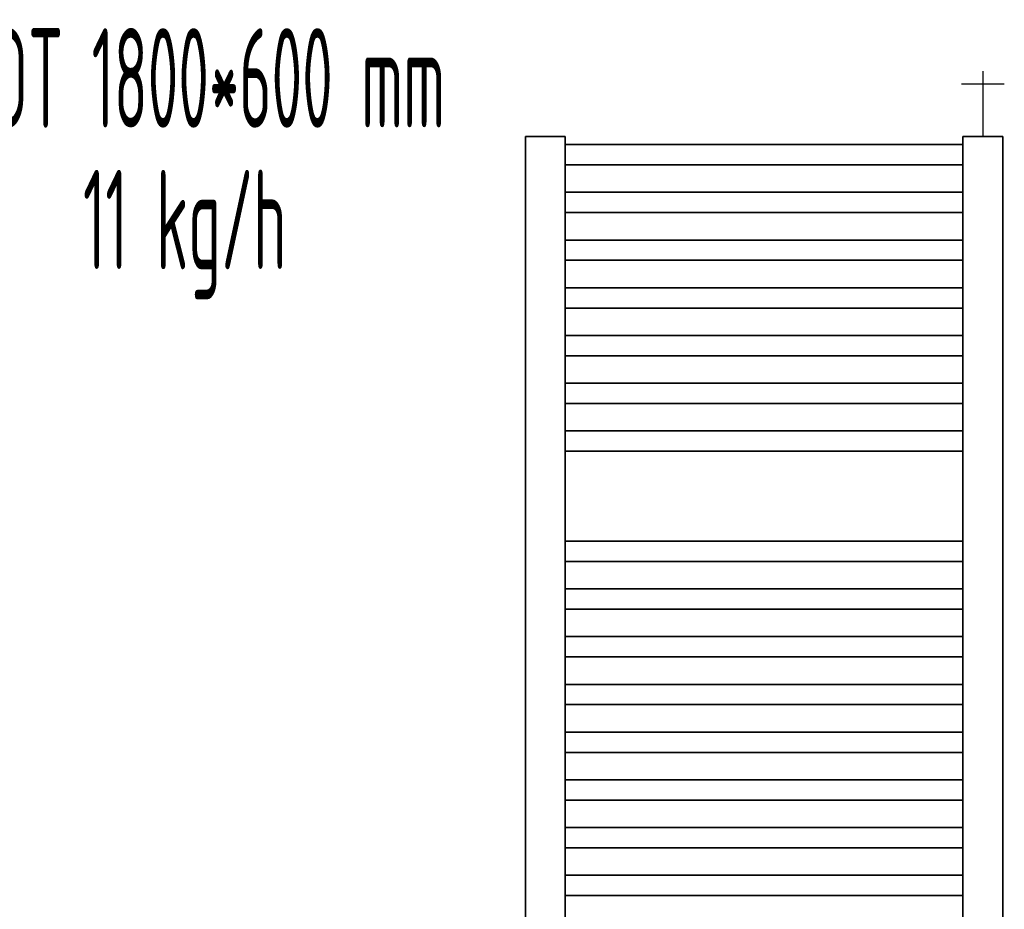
# Model space of a CAD drawing. Header units: millimetres. Extents: x -727 to 69715, y -15705 to 98123.
# Tile 105 of 256: x 27519 to 28757, y -14597 to -13479. Entities that reach past the tile are written whole.
import ezdxf
from ezdxf.enums import TextEntityAlignment as Align

# ---------------------------------------------------------------- set-up
doc = ezdxf.new("R2010")
doc.units = ezdxf.units.MM
for name, color, linetype, lineweight in [('JS_VYT_POPIS - OBECNĚ', 7, 'Continuous', 5), ('UT_SCHÉMA_SYMBOLY', 7, 'Continuous', 25), ('UT_ZAŘÍZENÍ - OT', 3, 'Continuous', 35)]:
    doc.layers.add(name, color=color, linetype=linetype, lineweight=lineweight)
doc.styles.add('VZT_POPIS', font='isocp.shx', dxfattribs={"width": 0.6, "height": 125})

msp = doc.modelspace()

# ---------------------------------------------------------------- linework, layer by layer
at = {"layer": 'UT_SCHÉMA_SYMBOLY'}
for p, q in [((28729.8, -13543.4), (28729.8, -13625.3)), ((28702.8, -13559.4), (28756.8, -13559.4))]:
    msp.add_line(p, q, dxfattribs=at)
at = {"layer": 'UT_ZAŘÍZENÍ - OT', "linetype": 'Continuous'}
for p, q in [((28204.8, -13625.3), (28154.8, -13625.3)), ((28154.8, -13625.3), (28154.8, -15445.3)), ((28204.8, -15445.3), (28204.8, -13625.3)), ((28754.8, -13625.3), (28704.8, -13625.3)), ((28704.8, -13625.3), (28704.8, -15445.3)), ((28754.8, -15445.3), (28754.8, -13625.3)), ((28204.8, -13635.6), (28704.8, -13635.6)), ((28204.8, -13635.6), (28704.8, -13635.6)), ((28204.8, -13635.6), (28704.8, -13635.6)), ((28204.8, -13635.6), (28704.8, -13635.6)), ((28204.8, -13635.6), (28704.8, -13635.6)), ((28204.8, -13635.6), (28704.8, -13635.6)), ((28204.8, -13635.6), (28704.8, -13635.6)), ((28204.8, -13635.6), (28704.8, -13635.6)), ((28204.8, -13635.6), (28704.8, -13635.6)), ((28204.8, -13635.6), (28704.8, -13635.6)), ((28204.8, -13635.6), (28704.8, -13635.6)), ((28204.8, -13635.6), (28704.8, -13635.6)), ((28204.8, -13635.6), (28704.8, -13635.6)), ((28204.8, -13635.6), (28704.8, -13635.6)), ((28204.8, -13635.6), (28704.8, -13635.6)), ((28204.8, -13635.6), (28704.8, -13635.6)), ((28204.8, -13635.6), (28704.8, -13635.6)), ((28204.8, -13635.6), (28704.8, -13635.6)), ((28204.8, -13635.6), (28704.8, -13635.6)), ((28204.8, -13635.6), (28704.8, -13635.6)), ((28204.8, -13635.6), (28704.8, -13635.6)), ((28204.8, -13635.6), (28704.8, -13635.6)), ((28204.8, -13635.6), (28704.8, -13635.6)), ((28204.8, -13635.6), (28704.8, -13635.6)), ((28204.8, -13635.6), (28704.8, -13635.6)), ((28204.8, -13635.6), (28704.8, -13635.6)), ((28204.8, -13635.6), (28704.8, -13635.6)), ((28204.8, -13635.6), (28704.8, -13635.6)), ((28204.8, -13635.6), (28704.8, -13635.6)), ((28204.8, -13635.6), (28704.8, -13635.6)), ((28204.8, -13635.6), (28704.8, -13635.6)), ((28204.8, -13635.6), (28704.8, -13635.6)), ((28204.8, -13635.6), (28704.8, -13635.6)), ((28204.8, -13635.6), (28704.8, -13635.6)), ((28204.8, -13661.1), (28704.8, -13661.1)), ((28204.8, -13661.1), (28704.8, -13661.1)), ((28204.8, -13661.1), (28704.8, -13661.1)), ((28204.8, -13661.1), (28704.8, -13661.1)), ((28204.8, -13661.1), (28704.8, -13661.1)), ((28204.8, -13661.1), (28704.8, -13661.1)), ((28204.8, -13661.1), (28704.8, -13661.1)), ((28204.8, -13661.1), (28704.8, -13661.1)), ((28204.8, -13661.1), (28704.8, -13661.1)), ((28204.8, -13661.1), (28704.8, -13661.1)), ((28204.8, -13661.1), (28704.8, -13661.1)), ((28204.8, -13661.1), (28704.8, -13661.1)), ((28204.8, -13661.1), (28704.8, -13661.1)), ((28204.8, -13661.1), (28704.8, -13661.1)), ((28204.8, -13661.1), (28704.8, -13661.1)), ((28204.8, -13661.1), (28704.8, -13661.1)), ((28204.8, -13661.1), (28704.8, -13661.1)), ((28204.8, -13661.1), (28704.8, -13661.1)), ((28204.8, -13661.1), (28704.8, -13661.1)), ((28204.8, -13661.1), (28704.8, -13661.1)), ((28204.8, -13661.1), (28704.8, -13661.1)), ((28204.8, -13661.1), (28704.8, -13661.1)), ((28204.8, -13661.1), (28704.8, -13661.1)), ((28204.8, -13661.1), (28704.8, -13661.1)), ((28204.8, -13661.1), (28704.8, -13661.1)), ((28204.8, -13661.1), (28704.8, -13661.1)), ((28204.8, -13661.1), (28704.8, -13661.1)), ((28204.8, -13661.1), (28704.8, -13661.1)), ((28204.8, -13661.1), (28704.8, -13661.1)), ((28204.8, -13661.1), (28704.8, -13661.1)), ((28204.8, -13661.1), (28704.8, -13661.1)), ((28204.8, -13661.1), (28704.8, -13661.1)), ((28204.8, -13661.1), (28704.8, -13661.1)), ((28204.8, -13661.1), (28704.8, -13661.1)), ((28204.8, -13695.6), (28704.8, -13695.6)), ((28204.8, -13695.6), (28704.8, -13695.6)), ((28204.8, -13695.6), (28704.8, -13695.6)), ((28204.8, -13695.6), (28704.8, -13695.6)), ((28204.8, -13695.6), (28704.8, -13695.6)), ((28204.8, -13695.6), (28704.8, -13695.6)), ((28204.8, -13695.6), (28704.8, -13695.6)), ((28204.8, -13695.6), (28704.8, -13695.6)), ((28204.8, -13695.6), (28704.8, -13695.6)), ((28204.8, -13695.6), (28704.8, -13695.6)), ((28204.8, -13695.6), (28704.8, -13695.6)), ((28204.8, -13695.6), (28704.8, -13695.6)), ((28204.8, -13695.6), (28704.8, -13695.6)), ((28204.8, -13695.6), (28704.8, -13695.6)), ((28204.8, -13695.6), (28704.8, -13695.6)), ((28204.8, -13695.6), (28704.8, -13695.6)), ((28204.8, -13695.6), (28704.8, -13695.6)), ((28204.8, -13695.6), (28704.8, -13695.6)), ((28204.8, -13695.6), (28704.8, -13695.6)), ((28204.8, -13695.6), (28704.8, -13695.6)), ((28204.8, -13695.6), (28704.8, -13695.6)), ((28204.8, -13695.6), (28704.8, -13695.6)), ((28204.8, -13695.6), (28704.8, -13695.6)), ((28204.8, -13695.6), (28704.8, -13695.6)), ((28204.8, -13695.6), (28704.8, -13695.6)), ((28204.8, -13695.6), (28704.8, -13695.6)), ((28204.8, -13695.6), (28704.8, -13695.6)), ((28204.8, -13695.6), (28704.8, -13695.6)), ((28204.8, -13695.6), (28704.8, -13695.6)), ((28204.8, -13695.6), (28704.8, -13695.6)), ((28204.8, -13695.6), (28704.8, -13695.6)), ((28204.8, -13695.6), (28704.8, -13695.6)), ((28204.8, -13695.6), (28704.8, -13695.6)), ((28204.8, -13695.6), (28704.8, -13695.6)), ((28204.8, -13721.1), (28704.8, -13721.1)), ((28204.8, -13721.1), (28704.8, -13721.1)), ((28204.8, -13721.1), (28704.8, -13721.1)), ((28204.8, -13721.1), (28704.8, -13721.1)), ((28204.8, -13721.1), (28704.8, -13721.1)), ((28204.8, -13721.1), (28704.8, -13721.1)), ((28204.8, -13721.1), (28704.8, -13721.1)), ((28204.8, -13721.1), (28704.8, -13721.1)), ((28204.8, -13721.1), (28704.8, -13721.1)), ((28204.8, -13721.1), (28704.8, -13721.1)), ((28204.8, -13721.1), (28704.8, -13721.1)), ((28204.8, -13721.1), (28704.8, -13721.1)), ((28204.8, -13721.1), (28704.8, -13721.1)), ((28204.8, -13721.1), (28704.8, -13721.1)), ((28204.8, -13721.1), (28704.8, -13721.1)), ((28204.8, -13721.1), (28704.8, -13721.1)), ((28204.8, -13721.1), (28704.8, -13721.1)), ((28204.8, -13721.1), (28704.8, -13721.1)), ((28204.8, -13721.1), (28704.8, -13721.1)), ((28204.8, -13721.1), (28704.8, -13721.1)), ((28204.8, -13721.1), (28704.8, -13721.1)), ((28204.8, -13721.1), (28704.8, -13721.1)), ((28204.8, -13721.1), (28704.8, -13721.1)), ((28204.8, -13721.1), (28704.8, -13721.1)), ((28204.8, -13721.1), (28704.8, -13721.1)), ((28204.8, -13721.1), (28704.8, -13721.1)), ((28204.8, -13721.1), (28704.8, -13721.1)), ((28204.8, -13721.1), (28704.8, -13721.1)), ((28204.8, -13721.1), (28704.8, -13721.1)), ((28204.8, -13721.1), (28704.8, -13721.1)), ((28204.8, -13721.1), (28704.8, -13721.1)), ((28204.8, -13721.1), (28704.8, -13721.1)), ((28204.8, -13721.1), (28704.8, -13721.1)), ((28204.8, -13721.1), (28704.8, -13721.1)), ((28204.8, -13755.6), (28704.8, -13755.6)), ((28204.8, -13755.6), (28704.8, -13755.6)), ((28204.8, -13755.6), (28704.8, -13755.6)), ((28204.8, -13755.6), (28704.8, -13755.6)), ((28204.8, -13755.6), (28704.8, -13755.6)), ((28204.8, -13755.6), (28704.8, -13755.6)), ((28204.8, -13755.6), (28704.8, -13755.6)), ((28204.8, -13755.6), (28704.8, -13755.6)), ((28204.8, -13755.6), (28704.8, -13755.6)), ((28204.8, -13755.6), (28704.8, -13755.6)), ((28204.8, -13755.6), (28704.8, -13755.6)), ((28204.8, -13755.6), (28704.8, -13755.6)), ((28204.8, -13755.6), (28704.8, -13755.6)), ((28204.8, -13755.6), (28704.8, -13755.6)), ((28204.8, -13755.6), (28704.8, -13755.6)), ((28204.8, -13755.6), (28704.8, -13755.6)), ((28204.8, -13755.6), (28704.8, -13755.6)), ((28204.8, -13755.6), (28704.8, -13755.6)), ((28204.8, -13755.6), (28704.8, -13755.6)), ((28204.8, -13755.6), (28704.8, -13755.6)), ((28204.8, -13755.6), (28704.8, -13755.6)), ((28204.8, -13755.6), (28704.8, -13755.6)), ((28204.8, -13755.6), (28704.8, -13755.6)), ((28204.8, -13755.6), (28704.8, -13755.6)), ((28204.8, -13755.6), (28704.8, -13755.6)), ((28204.8, -13755.6), (28704.8, -13755.6)), ((28204.8, -13755.6), (28704.8, -13755.6)), ((28204.8, -13755.6), (28704.8, -13755.6)), ((28204.8, -13755.6), (28704.8, -13755.6)), ((28204.8, -13755.6), (28704.8, -13755.6)), ((28204.8, -13755.6), (28704.8, -13755.6)), ((28204.8, -13755.6), (28704.8, -13755.6)), ((28204.8, -13755.6), (28704.8, -13755.6)), ((28204.8, -13755.6), (28704.8, -13755.6)), ((28204.8, -13781.1), (28704.8, -13781.1)), ((28204.8, -13781.1), (28704.8, -13781.1)), ((28204.8, -13781.1), (28704.8, -13781.1)), ((28204.8, -13781.1), (28704.8, -13781.1)), ((28204.8, -13781.1), (28704.8, -13781.1)), ((28204.8, -13781.1), (28704.8, -13781.1)), ((28204.8, -13781.1), (28704.8, -13781.1)), ((28204.8, -13781.1), (28704.8, -13781.1)), ((28204.8, -13781.1), (28704.8, -13781.1)), ((28204.8, -13781.1), (28704.8, -13781.1)), ((28204.8, -13781.1), (28704.8, -13781.1)), ((28204.8, -13781.1), (28704.8, -13781.1)), ((28204.8, -13781.1), (28704.8, -13781.1)), ((28204.8, -13781.1), (28704.8, -13781.1)), ((28204.8, -13781.1), (28704.8, -13781.1)), ((28204.8, -13781.1), (28704.8, -13781.1)), ((28204.8, -13781.1), (28704.8, -13781.1)), ((28204.8, -13781.1), (28704.8, -13781.1)), ((28204.8, -13781.1), (28704.8, -13781.1)), ((28204.8, -13781.1), (28704.8, -13781.1)), ((28204.8, -13781.1), (28704.8, -13781.1)), ((28204.8, -13781.1), (28704.8, -13781.1)), ((28204.8, -13781.1), (28704.8, -13781.1)), ((28204.8, -13781.1), (28704.8, -13781.1)), ((28204.8, -13781.1), (28704.8, -13781.1)), ((28204.8, -13781.1), (28704.8, -13781.1)), ((28204.8, -13781.1), (28704.8, -13781.1)), ((28204.8, -13781.1), (28704.8, -13781.1)), ((28204.8, -13781.1), (28704.8, -13781.1)), ((28204.8, -13781.1), (28704.8, -13781.1)), ((28204.8, -13781.1), (28704.8, -13781.1)), ((28204.8, -13781.1), (28704.8, -13781.1)), ((28204.8, -13781.1), (28704.8, -13781.1)), ((28204.8, -13781.1), (28704.8, -13781.1)), ((28204.8, -13815.6), (28704.8, -13815.6)), ((28204.8, -13815.6), (28704.8, -13815.6)), ((28204.8, -13815.6), (28704.8, -13815.6)), ((28204.8, -13815.6), (28704.8, -13815.6)), ((28204.8, -13815.6), (28704.8, -13815.6)), ((28204.8, -13815.6), (28704.8, -13815.6)), ((28204.8, -13815.6), (28704.8, -13815.6)), ((28204.8, -13815.6), (28704.8, -13815.6)), ((28204.8, -13815.6), (28704.8, -13815.6)), ((28204.8, -13815.6), (28704.8, -13815.6)), ((28204.8, -13815.6), (28704.8, -13815.6)), ((28204.8, -13815.6), (28704.8, -13815.6)), ((28204.8, -13815.6), (28704.8, -13815.6)), ((28204.8, -13815.6), (28704.8, -13815.6)), ((28204.8, -13815.6), (28704.8, -13815.6)), ((28204.8, -13815.6), (28704.8, -13815.6)), ((28204.8, -13815.6), (28704.8, -13815.6)), ((28204.8, -13815.6), (28704.8, -13815.6)), ((28204.8, -13815.6), (28704.8, -13815.6)), ((28204.8, -13815.6), (28704.8, -13815.6)), ((28204.8, -13815.6), (28704.8, -13815.6)), ((28204.8, -13815.6), (28704.8, -13815.6)), ((28204.8, -13815.6), (28704.8, -13815.6)), ((28204.8, -13815.6), (28704.8, -13815.6)), ((28204.8, -13815.6), (28704.8, -13815.6)), ((28204.8, -13815.6), (28704.8, -13815.6)), ((28204.8, -13815.6), (28704.8, -13815.6)), ((28204.8, -13815.6), (28704.8, -13815.6)), ((28204.8, -13815.6), (28704.8, -13815.6)), ((28204.8, -13815.6), (28704.8, -13815.6)), ((28204.8, -13815.6), (28704.8, -13815.6)), ((28204.8, -13815.6), (28704.8, -13815.6)), ((28204.8, -13815.6), (28704.8, -13815.6)), ((28204.8, -13815.6), (28704.8, -13815.6)), ((28204.8, -13841.1), (28704.8, -13841.1)), ((28204.8, -13841.1), (28704.8, -13841.1)), ((28204.8, -13841.1), (28704.8, -13841.1)), ((28204.8, -13841.1), (28704.8, -13841.1)), ((28204.8, -13841.1), (28704.8, -13841.1)), ((28204.8, -13841.1), (28704.8, -13841.1)), ((28204.8, -13841.1), (28704.8, -13841.1)), ((28204.8, -13841.1), (28704.8, -13841.1)), ((28204.8, -13841.1), (28704.8, -13841.1)), ((28204.8, -13841.1), (28704.8, -13841.1)), ((28204.8, -13841.1), (28704.8, -13841.1)), ((28204.8, -13841.1), (28704.8, -13841.1)), ((28204.8, -13841.1), (28704.8, -13841.1)), ((28204.8, -13841.1), (28704.8, -13841.1)), ((28204.8, -13841.1), (28704.8, -13841.1)), ((28204.8, -13841.1), (28704.8, -13841.1)), ((28204.8, -13841.1), (28704.8, -13841.1)), ((28204.8, -13841.1), (28704.8, -13841.1)), ((28204.8, -13841.1), (28704.8, -13841.1)), ((28204.8, -13841.1), (28704.8, -13841.1)), ((28204.8, -13841.1), (28704.8, -13841.1)), ((28204.8, -13841.1), (28704.8, -13841.1)), ((28204.8, -13841.1), (28704.8, -13841.1)), ((28204.8, -13841.1), (28704.8, -13841.1)), ((28204.8, -13841.1), (28704.8, -13841.1)), ((28204.8, -13841.1), (28704.8, -13841.1)), ((28204.8, -13841.1), (28704.8, -13841.1)), ((28204.8, -13841.1), (28704.8, -13841.1)), ((28204.8, -13841.1), (28704.8, -13841.1)), ((28204.8, -13841.1), (28704.8, -13841.1)), ((28204.8, -13841.1), (28704.8, -13841.1)), ((28204.8, -13841.1), (28704.8, -13841.1)), ((28204.8, -13841.1), (28704.8, -13841.1)), ((28204.8, -13841.1), (28704.8, -13841.1)), ((28204.8, -13875.6), (28704.8, -13875.6)), ((28204.8, -13875.6), (28704.8, -13875.6)), ((28204.8, -13875.6), (28704.8, -13875.6)), ((28204.8, -13875.6), (28704.8, -13875.6)), ((28204.8, -13875.6), (28704.8, -13875.6)), ((28204.8, -13875.6), (28704.8, -13875.6)), ((28204.8, -13875.6), (28704.8, -13875.6)), ((28204.8, -13875.6), (28704.8, -13875.6)), ((28204.8, -13875.6), (28704.8, -13875.6)), ((28204.8, -13875.6), (28704.8, -13875.6)), ((28204.8, -13875.6), (28704.8, -13875.6)), ((28204.8, -13875.6), (28704.8, -13875.6)), ((28204.8, -13875.6), (28704.8, -13875.6)), ((28204.8, -13875.6), (28704.8, -13875.6)), ((28204.8, -13875.6), (28704.8, -13875.6)), ((28204.8, -13875.6), (28704.8, -13875.6)), ((28204.8, -13875.6), (28704.8, -13875.6)), ((28204.8, -13875.6), (28704.8, -13875.6)), ((28204.8, -13875.6), (28704.8, -13875.6)), ((28204.8, -13875.6), (28704.8, -13875.6)), ((28204.8, -13875.6), (28704.8, -13875.6)), ((28204.8, -13875.6), (28704.8, -13875.6)), ((28204.8, -13875.6), (28704.8, -13875.6)), ((28204.8, -13875.6), (28704.8, -13875.6)), ((28204.8, -13875.6), (28704.8, -13875.6)), ((28204.8, -13875.6), (28704.8, -13875.6)), ((28204.8, -13875.6), (28704.8, -13875.6)), ((28204.8, -13875.6), (28704.8, -13875.6)), ((28204.8, -13875.6), (28704.8, -13875.6)), ((28204.8, -13875.6), (28704.8, -13875.6)), ((28204.8, -13875.6), (28704.8, -13875.6)), ((28204.8, -13875.6), (28704.8, -13875.6)), ((28204.8, -13875.6), (28704.8, -13875.6)), ((28204.8, -13875.6), (28704.8, -13875.6)), ((28204.8, -13901.1), (28704.8, -13901.1)), ((28204.8, -13901.1), (28704.8, -13901.1)), ((28204.8, -13901.1), (28704.8, -13901.1)), ((28204.8, -13901.1), (28704.8, -13901.1)), ((28204.8, -13901.1), (28704.8, -13901.1)), ((28204.8, -13901.1), (28704.8, -13901.1)), ((28204.8, -13901.1), (28704.8, -13901.1)), ((28204.8, -13901.1), (28704.8, -13901.1)), ((28204.8, -13901.1), (28704.8, -13901.1)), ((28204.8, -13901.1), (28704.8, -13901.1)), ((28204.8, -13901.1), (28704.8, -13901.1)), ((28204.8, -13901.1), (28704.8, -13901.1)), ((28204.8, -13901.1), (28704.8, -13901.1)), ((28204.8, -13901.1), (28704.8, -13901.1)), ((28204.8, -13901.1), (28704.8, -13901.1)), ((28204.8, -13901.1), (28704.8, -13901.1)), ((28204.8, -13901.1), (28704.8, -13901.1)), ((28204.8, -13901.1), (28704.8, -13901.1)), ((28204.8, -13901.1), (28704.8, -13901.1)), ((28204.8, -13901.1), (28704.8, -13901.1)), ((28204.8, -13901.1), (28704.8, -13901.1)), ((28204.8, -13901.1), (28704.8, -13901.1)), ((28204.8, -13901.1), (28704.8, -13901.1)), ((28204.8, -13901.1), (28704.8, -13901.1)), ((28204.8, -13901.1), (28704.8, -13901.1)), ((28204.8, -13901.1), (28704.8, -13901.1)), ((28204.8, -13901.1), (28704.8, -13901.1)), ((28204.8, -13901.1), (28704.8, -13901.1)), ((28204.8, -13901.1), (28704.8, -13901.1)), ((28204.8, -13901.1), (28704.8, -13901.1)), ((28204.8, -13901.1), (28704.8, -13901.1)), ((28204.8, -13901.1), (28704.8, -13901.1)), ((28204.8, -13901.1), (28704.8, -13901.1)), ((28204.8, -13901.1), (28704.8, -13901.1)), ((28204.8, -13935.6), (28704.8, -13935.6)), ((28204.8, -13935.6), (28704.8, -13935.6)), ((28204.8, -13935.6), (28704.8, -13935.6)), ((28204.8, -13935.6), (28704.8, -13935.6)), ((28204.8, -13935.6), (28704.8, -13935.6)), ((28204.8, -13935.6), (28704.8, -13935.6)), ((28204.8, -13935.6), (28704.8, -13935.6)), ((28204.8, -13935.6), (28704.8, -13935.6)), ((28204.8, -13935.6), (28704.8, -13935.6)), ((28204.8, -13935.6), (28704.8, -13935.6)), ((28204.8, -13935.6), (28704.8, -13935.6)), ((28204.8, -13935.6), (28704.8, -13935.6)), ((28204.8, -13935.6), (28704.8, -13935.6)), ((28204.8, -13935.6), (28704.8, -13935.6)), ((28204.8, -13935.6), (28704.8, -13935.6)), ((28204.8, -13935.6), (28704.8, -13935.6)), ((28204.8, -13935.6), (28704.8, -13935.6)), ((28204.8, -13935.6), (28704.8, -13935.6)), ((28204.8, -13935.6), (28704.8, -13935.6)), ((28204.8, -13935.6), (28704.8, -13935.6)), ((28204.8, -13935.6), (28704.8, -13935.6)), ((28204.8, -13935.6), (28704.8, -13935.6)), ((28204.8, -13935.6), (28704.8, -13935.6)), ((28204.8, -13935.6), (28704.8, -13935.6)), ((28204.8, -13935.6), (28704.8, -13935.6)), ((28204.8, -13935.6), (28704.8, -13935.6)), ((28204.8, -13935.6), (28704.8, -13935.6)), ((28204.8, -13935.6), (28704.8, -13935.6)), ((28204.8, -13935.6), (28704.8, -13935.6)), ((28204.8, -13935.6), (28704.8, -13935.6)), ((28204.8, -13935.6), (28704.8, -13935.6)), ((28204.8, -13935.6), (28704.8, -13935.6)), ((28204.8, -13935.6), (28704.8, -13935.6)), ((28204.8, -13935.6), (28704.8, -13935.6)), ((28204.8, -13961.1), (28704.8, -13961.1)), ((28204.8, -13961.1), (28704.8, -13961.1)), ((28204.8, -13961.1), (28704.8, -13961.1)), ((28204.8, -13961.1), (28704.8, -13961.1)), ((28204.8, -13961.1), (28704.8, -13961.1)), ((28204.8, -13961.1), (28704.8, -13961.1)), ((28204.8, -13961.1), (28704.8, -13961.1)), ((28204.8, -13961.1), (28704.8, -13961.1)), ((28204.8, -13961.1), (28704.8, -13961.1)), ((28204.8, -13961.1), (28704.8, -13961.1)), ((28204.8, -13961.1), (28704.8, -13961.1)), ((28204.8, -13961.1), (28704.8, -13961.1)), ((28204.8, -13961.1), (28704.8, -13961.1)), ((28204.8, -13961.1), (28704.8, -13961.1)), ((28204.8, -13961.1), (28704.8, -13961.1)), ((28204.8, -13961.1), (28704.8, -13961.1)), ((28204.8, -13961.1), (28704.8, -13961.1)), ((28204.8, -13961.1), (28704.8, -13961.1)), ((28204.8, -13961.1), (28704.8, -13961.1)), ((28204.8, -13961.1), (28704.8, -13961.1)), ((28204.8, -13961.1), (28704.8, -13961.1)), ((28204.8, -13961.1), (28704.8, -13961.1)), ((28204.8, -13961.1), (28704.8, -13961.1)), ((28204.8, -13961.1), (28704.8, -13961.1)), ((28204.8, -13961.1), (28704.8, -13961.1)), ((28204.8, -13961.1), (28704.8, -13961.1)), ((28204.8, -13961.1), (28704.8, -13961.1)), ((28204.8, -13961.1), (28704.8, -13961.1)), ((28204.8, -13961.1), (28704.8, -13961.1)), ((28204.8, -13961.1), (28704.8, -13961.1)), ((28204.8, -13961.1), (28704.8, -13961.1)), ((28204.8, -13961.1), (28704.8, -13961.1)), ((28204.8, -13961.1), (28704.8, -13961.1)), ((28204.8, -13961.1), (28704.8, -13961.1)), ((28204.8, -13995.6), (28704.8, -13995.6)), ((28204.8, -13995.6), (28704.8, -13995.6)), ((28204.8, -13995.6), (28704.8, -13995.6)), ((28204.8, -13995.6), (28704.8, -13995.6)), ((28204.8, -13995.6), (28704.8, -13995.6)), ((28204.8, -13995.6), (28704.8, -13995.6)), ((28204.8, -13995.6), (28704.8, -13995.6)), ((28204.8, -13995.6), (28704.8, -13995.6)), ((28204.8, -13995.6), (28704.8, -13995.6)), ((28204.8, -13995.6), (28704.8, -13995.6)), ((28204.8, -13995.6), (28704.8, -13995.6)), ((28204.8, -13995.6), (28704.8, -13995.6)), ((28204.8, -13995.6), (28704.8, -13995.6)), ((28204.8, -13995.6), (28704.8, -13995.6)), ((28204.8, -13995.6), (28704.8, -13995.6)), ((28204.8, -13995.6), (28704.8, -13995.6)), ((28204.8, -13995.6), (28704.8, -13995.6)), ((28204.8, -13995.6), (28704.8, -13995.6)), ((28204.8, -13995.6), (28704.8, -13995.6)), ((28204.8, -13995.6), (28704.8, -13995.6)), ((28204.8, -13995.6), (28704.8, -13995.6)), ((28204.8, -13995.6), (28704.8, -13995.6)), ((28204.8, -13995.6), (28704.8, -13995.6)), ((28204.8, -13995.6), (28704.8, -13995.6)), ((28204.8, -13995.6), (28704.8, -13995.6)), ((28204.8, -13995.6), (28704.8, -13995.6)), ((28204.8, -13995.6), (28704.8, -13995.6)), ((28204.8, -13995.6), (28704.8, -13995.6)), ((28204.8, -13995.6), (28704.8, -13995.6)), ((28204.8, -13995.6), (28704.8, -13995.6)), ((28204.8, -13995.6), (28704.8, -13995.6)), ((28204.8, -13995.6), (28704.8, -13995.6)), ((28204.8, -13995.6), (28704.8, -13995.6)), ((28204.8, -13995.6), (28704.8, -13995.6)), ((28204.8, -14021.1), (28704.8, -14021.1)), ((28204.8, -14021.1), (28704.8, -14021.1)), ((28204.8, -14021.1), (28704.8, -14021.1)), ((28204.8, -14021.1), (28704.8, -14021.1)), ((28204.8, -14021.1), (28704.8, -14021.1)), ((28204.8, -14021.1), (28704.8, -14021.1)), ((28204.8, -14021.1), (28704.8, -14021.1)), ((28204.8, -14021.1), (28704.8, -14021.1)), ((28204.8, -14021.1), (28704.8, -14021.1)), ((28204.8, -14021.1), (28704.8, -14021.1)), ((28204.8, -14021.1), (28704.8, -14021.1)), ((28204.8, -14021.1), (28704.8, -14021.1)), ((28204.8, -14021.1), (28704.8, -14021.1)), ((28204.8, -14021.1), (28704.8, -14021.1)), ((28204.8, -14021.1), (28704.8, -14021.1)), ((28204.8, -14021.1), (28704.8, -14021.1)), ((28204.8, -14021.1), (28704.8, -14021.1)), ((28204.8, -14021.1), (28704.8, -14021.1)), ((28204.8, -14021.1), (28704.8, -14021.1)), ((28204.8, -14021.1), (28704.8, -14021.1)), ((28204.8, -14021.1), (28704.8, -14021.1)), ((28204.8, -14021.1), (28704.8, -14021.1)), ((28204.8, -14021.1), (28704.8, -14021.1)), ((28204.8, -14021.1), (28704.8, -14021.1)), ((28204.8, -14021.1), (28704.8, -14021.1)), ((28204.8, -14021.1), (28704.8, -14021.1)), ((28204.8, -14021.1), (28704.8, -14021.1)), ((28204.8, -14021.1), (28704.8, -14021.1)), ((28204.8, -14021.1), (28704.8, -14021.1)), ((28204.8, -14021.1), (28704.8, -14021.1)), ((28204.8, -14021.1), (28704.8, -14021.1)), ((28204.8, -14021.1), (28704.8, -14021.1)), ((28204.8, -14021.1), (28704.8, -14021.1)), ((28204.8, -14021.1), (28704.8, -14021.1)), ((28204.8, -14134.1), (28704.8, -14134.1)), ((28204.8, -14134.1), (28704.8, -14134.1)), ((28204.8, -14134.1), (28704.8, -14134.1)), ((28204.8, -14134.1), (28704.8, -14134.1)), ((28204.8, -14134.1), (28704.8, -14134.1)), ((28204.8, -14134.1), (28704.8, -14134.1)), ((28204.8, -14134.1), (28704.8, -14134.1)), ((28204.8, -14134.1), (28704.8, -14134.1)), ((28204.8, -14134.1), (28704.8, -14134.1)), ((28204.8, -14134.1), (28704.8, -14134.1)), ((28204.8, -14134.1), (28704.8, -14134.1)), ((28204.8, -14134.1), (28704.8, -14134.1)), ((28204.8, -14134.1), (28704.8, -14134.1)), ((28204.8, -14134.1), (28704.8, -14134.1)), ((28204.8, -14134.1), (28704.8, -14134.1)), ((28204.8, -14134.1), (28704.8, -14134.1)), ((28204.8, -14134.1), (28704.8, -14134.1)), ((28204.8, -14134.1), (28704.8, -14134.1)), ((28204.8, -14134.1), (28704.8, -14134.1)), ((28204.8, -14134.1), (28704.8, -14134.1)), ((28204.8, -14134.1), (28704.8, -14134.1)), ((28204.8, -14134.1), (28704.8, -14134.1)), ((28204.8, -14134.1), (28704.8, -14134.1)), ((28204.8, -14134.1), (28704.8, -14134.1)), ((28204.8, -14134.1), (28704.8, -14134.1)), ((28204.8, -14134.1), (28704.8, -14134.1)), ((28204.8, -14134.1), (28704.8, -14134.1)), ((28204.8, -14134.1), (28704.8, -14134.1)), ((28204.8, -14134.1), (28704.8, -14134.1)), ((28204.8, -14134.1), (28704.8, -14134.1)), ((28204.8, -14134.1), (28704.8, -14134.1)), ((28204.8, -14134.1), (28704.8, -14134.1)), ((28204.8, -14134.1), (28704.8, -14134.1)), ((28204.8, -14134.1), (28704.8, -14134.1)), ((28204.8, -14159.6), (28704.8, -14159.6)), ((28204.8, -14159.6), (28704.8, -14159.6)), ((28204.8, -14159.6), (28704.8, -14159.6)), ((28204.8, -14159.6), (28704.8, -14159.6)), ((28204.8, -14159.6), (28704.8, -14159.6)), ((28204.8, -14159.6), (28704.8, -14159.6)), ((28204.8, -14159.6), (28704.8, -14159.6)), ((28204.8, -14159.6), (28704.8, -14159.6)), ((28204.8, -14159.6), (28704.8, -14159.6)), ((28204.8, -14159.6), (28704.8, -14159.6)), ((28204.8, -14159.6), (28704.8, -14159.6)), ((28204.8, -14159.6), (28704.8, -14159.6)), ((28204.8, -14159.6), (28704.8, -14159.6)), ((28204.8, -14159.6), (28704.8, -14159.6)), ((28204.8, -14159.6), (28704.8, -14159.6)), ((28204.8, -14159.6), (28704.8, -14159.6)), ((28204.8, -14159.6), (28704.8, -14159.6)), ((28204.8, -14159.6), (28704.8, -14159.6)), ((28204.8, -14159.6), (28704.8, -14159.6)), ((28204.8, -14159.6), (28704.8, -14159.6)), ((28204.8, -14159.6), (28704.8, -14159.6)), ((28204.8, -14159.6), (28704.8, -14159.6)), ((28204.8, -14159.6), (28704.8, -14159.6)), ((28204.8, -14159.6), (28704.8, -14159.6)), ((28204.8, -14159.6), (28704.8, -14159.6)), ((28204.8, -14159.6), (28704.8, -14159.6)), ((28204.8, -14159.6), (28704.8, -14159.6)), ((28204.8, -14159.6), (28704.8, -14159.6)), ((28204.8, -14159.6), (28704.8, -14159.6)), ((28204.8, -14159.6), (28704.8, -14159.6)), ((28204.8, -14159.6), (28704.8, -14159.6)), ((28204.8, -14159.6), (28704.8, -14159.6)), ((28204.8, -14159.6), (28704.8, -14159.6)), ((28204.8, -14159.6), (28704.8, -14159.6)), ((28204.8, -14194.1), (28704.8, -14194.1)), ((28204.8, -14194.1), (28704.8, -14194.1)), ((28204.8, -14194.1), (28704.8, -14194.1)), ((28204.8, -14194.1), (28704.8, -14194.1)), ((28204.8, -14194.1), (28704.8, -14194.1)), ((28204.8, -14194.1), (28704.8, -14194.1)), ((28204.8, -14194.1), (28704.8, -14194.1)), ((28204.8, -14194.1), (28704.8, -14194.1)), ((28204.8, -14194.1), (28704.8, -14194.1)), ((28204.8, -14194.1), (28704.8, -14194.1)), ((28204.8, -14194.1), (28704.8, -14194.1)), ((28204.8, -14194.1), (28704.8, -14194.1)), ((28204.8, -14194.1), (28704.8, -14194.1)), ((28204.8, -14194.1), (28704.8, -14194.1)), ((28204.8, -14194.1), (28704.8, -14194.1)), ((28204.8, -14194.1), (28704.8, -14194.1)), ((28204.8, -14194.1), (28704.8, -14194.1)), ((28204.8, -14194.1), (28704.8, -14194.1)), ((28204.8, -14194.1), (28704.8, -14194.1)), ((28204.8, -14194.1), (28704.8, -14194.1)), ((28204.8, -14194.1), (28704.8, -14194.1)), ((28204.8, -14194.1), (28704.8, -14194.1)), ((28204.8, -14194.1), (28704.8, -14194.1)), ((28204.8, -14194.1), (28704.8, -14194.1)), ((28204.8, -14194.1), (28704.8, -14194.1)), ((28204.8, -14194.1), (28704.8, -14194.1)), ((28204.8, -14194.1), (28704.8, -14194.1)), ((28204.8, -14194.1), (28704.8, -14194.1)), ((28204.8, -14194.1), (28704.8, -14194.1)), ((28204.8, -14194.1), (28704.8, -14194.1)), ((28204.8, -14194.1), (28704.8, -14194.1)), ((28204.8, -14194.1), (28704.8, -14194.1)), ((28204.8, -14194.1), (28704.8, -14194.1)), ((28204.8, -14194.1), (28704.8, -14194.1)), ((28204.8, -14219.6), (28704.8, -14219.6)), ((28204.8, -14219.6), (28704.8, -14219.6)), ((28204.8, -14219.6), (28704.8, -14219.6)), ((28204.8, -14219.6), (28704.8, -14219.6)), ((28204.8, -14219.6), (28704.8, -14219.6)), ((28204.8, -14219.6), (28704.8, -14219.6)), ((28204.8, -14219.6), (28704.8, -14219.6)), ((28204.8, -14219.6), (28704.8, -14219.6)), ((28204.8, -14219.6), (28704.8, -14219.6)), ((28204.8, -14219.6), (28704.8, -14219.6)), ((28204.8, -14219.6), (28704.8, -14219.6)), ((28204.8, -14219.6), (28704.8, -14219.6)), ((28204.8, -14219.6), (28704.8, -14219.6)), ((28204.8, -14219.6), (28704.8, -14219.6)), ((28204.8, -14219.6), (28704.8, -14219.6)), ((28204.8, -14219.6), (28704.8, -14219.6)), ((28204.8, -14219.6), (28704.8, -14219.6)), ((28204.8, -14219.6), (28704.8, -14219.6)), ((28204.8, -14219.6), (28704.8, -14219.6)), ((28204.8, -14219.6), (28704.8, -14219.6)), ((28204.8, -14219.6), (28704.8, -14219.6)), ((28204.8, -14219.6), (28704.8, -14219.6)), ((28204.8, -14219.6), (28704.8, -14219.6)), ((28204.8, -14219.6), (28704.8, -14219.6)), ((28204.8, -14219.6), (28704.8, -14219.6)), ((28204.8, -14219.6), (28704.8, -14219.6)), ((28204.8, -14219.6), (28704.8, -14219.6)), ((28204.8, -14219.6), (28704.8, -14219.6)), ((28204.8, -14219.6), (28704.8, -14219.6)), ((28204.8, -14219.6), (28704.8, -14219.6)), ((28204.8, -14219.6), (28704.8, -14219.6)), ((28204.8, -14219.6), (28704.8, -14219.6)), ((28204.8, -14219.6), (28704.8, -14219.6)), ((28204.8, -14219.6), (28704.8, -14219.6)), ((28204.8, -14254.1), (28704.8, -14254.1)), ((28204.8, -14254.1), (28704.8, -14254.1)), ((28204.8, -14254.1), (28704.8, -14254.1)), ((28204.8, -14254.1), (28704.8, -14254.1)), ((28204.8, -14254.1), (28704.8, -14254.1)), ((28204.8, -14254.1), (28704.8, -14254.1)), ((28204.8, -14254.1), (28704.8, -14254.1)), ((28204.8, -14254.1), (28704.8, -14254.1)), ((28204.8, -14254.1), (28704.8, -14254.1)), ((28204.8, -14254.1), (28704.8, -14254.1)), ((28204.8, -14254.1), (28704.8, -14254.1)), ((28204.8, -14254.1), (28704.8, -14254.1)), ((28204.8, -14254.1), (28704.8, -14254.1)), ((28204.8, -14254.1), (28704.8, -14254.1)), ((28204.8, -14254.1), (28704.8, -14254.1)), ((28204.8, -14254.1), (28704.8, -14254.1)), ((28204.8, -14254.1), (28704.8, -14254.1)), ((28204.8, -14254.1), (28704.8, -14254.1)), ((28204.8, -14254.1), (28704.8, -14254.1)), ((28204.8, -14254.1), (28704.8, -14254.1)), ((28204.8, -14254.1), (28704.8, -14254.1)), ((28204.8, -14254.1), (28704.8, -14254.1)), ((28204.8, -14254.1), (28704.8, -14254.1)), ((28204.8, -14254.1), (28704.8, -14254.1)), ((28204.8, -14254.1), (28704.8, -14254.1)), ((28204.8, -14254.1), (28704.8, -14254.1)), ((28204.8, -14254.1), (28704.8, -14254.1)), ((28204.8, -14254.1), (28704.8, -14254.1)), ((28204.8, -14254.1), (28704.8, -14254.1)), ((28204.8, -14254.1), (28704.8, -14254.1)), ((28204.8, -14254.1), (28704.8, -14254.1)), ((28204.8, -14254.1), (28704.8, -14254.1)), ((28204.8, -14254.1), (28704.8, -14254.1)), ((28204.8, -14254.1), (28704.8, -14254.1)), ((28204.8, -14279.6), (28704.8, -14279.6)), ((28204.8, -14279.6), (28704.8, -14279.6)), ((28204.8, -14279.6), (28704.8, -14279.6)), ((28204.8, -14279.6), (28704.8, -14279.6)), ((28204.8, -14279.6), (28704.8, -14279.6)), ((28204.8, -14279.6), (28704.8, -14279.6)), ((28204.8, -14279.6), (28704.8, -14279.6)), ((28204.8, -14279.6), (28704.8, -14279.6)), ((28204.8, -14279.6), (28704.8, -14279.6)), ((28204.8, -14279.6), (28704.8, -14279.6)), ((28204.8, -14279.6), (28704.8, -14279.6)), ((28204.8, -14279.6), (28704.8, -14279.6)), ((28204.8, -14279.6), (28704.8, -14279.6)), ((28204.8, -14279.6), (28704.8, -14279.6)), ((28204.8, -14279.6), (28704.8, -14279.6)), ((28204.8, -14279.6), (28704.8, -14279.6)), ((28204.8, -14279.6), (28704.8, -14279.6)), ((28204.8, -14279.6), (28704.8, -14279.6)), ((28204.8, -14279.6), (28704.8, -14279.6)), ((28204.8, -14279.6), (28704.8, -14279.6)), ((28204.8, -14279.6), (28704.8, -14279.6)), ((28204.8, -14279.6), (28704.8, -14279.6)), ((28204.8, -14279.6), (28704.8, -14279.6)), ((28204.8, -14279.6), (28704.8, -14279.6)), ((28204.8, -14279.6), (28704.8, -14279.6)), ((28204.8, -14279.6), (28704.8, -14279.6)), ((28204.8, -14279.6), (28704.8, -14279.6)), ((28204.8, -14279.6), (28704.8, -14279.6)), ((28204.8, -14279.6), (28704.8, -14279.6)), ((28204.8, -14279.6), (28704.8, -14279.6)), ((28204.8, -14279.6), (28704.8, -14279.6)), ((28204.8, -14279.6), (28704.8, -14279.6)), ((28204.8, -14279.6), (28704.8, -14279.6)), ((28204.8, -14279.6), (28704.8, -14279.6)), ((28204.8, -14314.1), (28704.8, -14314.1)), ((28204.8, -14314.1), (28704.8, -14314.1)), ((28204.8, -14314.1), (28704.8, -14314.1)), ((28204.8, -14314.1), (28704.8, -14314.1)), ((28204.8, -14314.1), (28704.8, -14314.1)), ((28204.8, -14314.1), (28704.8, -14314.1)), ((28204.8, -14314.1), (28704.8, -14314.1)), ((28204.8, -14314.1), (28704.8, -14314.1)), ((28204.8, -14314.1), (28704.8, -14314.1)), ((28204.8, -14314.1), (28704.8, -14314.1)), ((28204.8, -14314.1), (28704.8, -14314.1)), ((28204.8, -14314.1), (28704.8, -14314.1)), ((28204.8, -14314.1), (28704.8, -14314.1)), ((28204.8, -14314.1), (28704.8, -14314.1)), ((28204.8, -14314.1), (28704.8, -14314.1)), ((28204.8, -14314.1), (28704.8, -14314.1)), ((28204.8, -14314.1), (28704.8, -14314.1)), ((28204.8, -14314.1), (28704.8, -14314.1)), ((28204.8, -14314.1), (28704.8, -14314.1)), ((28204.8, -14314.1), (28704.8, -14314.1)), ((28204.8, -14314.1), (28704.8, -14314.1)), ((28204.8, -14314.1), (28704.8, -14314.1)), ((28204.8, -14314.1), (28704.8, -14314.1)), ((28204.8, -14314.1), (28704.8, -14314.1)), ((28204.8, -14314.1), (28704.8, -14314.1)), ((28204.8, -14314.1), (28704.8, -14314.1)), ((28204.8, -14314.1), (28704.8, -14314.1)), ((28204.8, -14314.1), (28704.8, -14314.1)), ((28204.8, -14314.1), (28704.8, -14314.1)), ((28204.8, -14314.1), (28704.8, -14314.1)), ((28204.8, -14314.1), (28704.8, -14314.1)), ((28204.8, -14314.1), (28704.8, -14314.1)), ((28204.8, -14314.1), (28704.8, -14314.1)), ((28204.8, -14314.1), (28704.8, -14314.1)), ((28204.8, -14339.6), (28704.8, -14339.6)), ((28204.8, -14339.6), (28704.8, -14339.6)), ((28204.8, -14339.6), (28704.8, -14339.6)), ((28204.8, -14339.6), (28704.8, -14339.6)), ((28204.8, -14339.6), (28704.8, -14339.6)), ((28204.8, -14339.6), (28704.8, -14339.6)), ((28204.8, -14339.6), (28704.8, -14339.6)), ((28204.8, -14339.6), (28704.8, -14339.6)), ((28204.8, -14339.6), (28704.8, -14339.6)), ((28204.8, -14339.6), (28704.8, -14339.6)), ((28204.8, -14339.6), (28704.8, -14339.6)), ((28204.8, -14339.6), (28704.8, -14339.6)), ((28204.8, -14339.6), (28704.8, -14339.6)), ((28204.8, -14339.6), (28704.8, -14339.6)), ((28204.8, -14339.6), (28704.8, -14339.6)), ((28204.8, -14339.6), (28704.8, -14339.6)), ((28204.8, -14339.6), (28704.8, -14339.6)), ((28204.8, -14339.6), (28704.8, -14339.6)), ((28204.8, -14339.6), (28704.8, -14339.6)), ((28204.8, -14339.6), (28704.8, -14339.6)), ((28204.8, -14339.6), (28704.8, -14339.6)), ((28204.8, -14339.6), (28704.8, -14339.6)), ((28204.8, -14339.6), (28704.8, -14339.6)), ((28204.8, -14339.6), (28704.8, -14339.6)), ((28204.8, -14339.6), (28704.8, -14339.6)), ((28204.8, -14339.6), (28704.8, -14339.6)), ((28204.8, -14339.6), (28704.8, -14339.6)), ((28204.8, -14339.6), (28704.8, -14339.6)), ((28204.8, -14339.6), (28704.8, -14339.6)), ((28204.8, -14339.6), (28704.8, -14339.6)), ((28204.8, -14339.6), (28704.8, -14339.6)), ((28204.8, -14339.6), (28704.8, -14339.6)), ((28204.8, -14339.6), (28704.8, -14339.6)), ((28204.8, -14339.6), (28704.8, -14339.6)), ((28204.8, -14374.1), (28704.8, -14374.1)), ((28204.8, -14374.1), (28704.8, -14374.1)), ((28204.8, -14374.1), (28704.8, -14374.1)), ((28204.8, -14374.1), (28704.8, -14374.1)), ((28204.8, -14374.1), (28704.8, -14374.1)), ((28204.8, -14374.1), (28704.8, -14374.1)), ((28204.8, -14374.1), (28704.8, -14374.1)), ((28204.8, -14374.1), (28704.8, -14374.1)), ((28204.8, -14374.1), (28704.8, -14374.1)), ((28204.8, -14374.1), (28704.8, -14374.1)), ((28204.8, -14374.1), (28704.8, -14374.1)), ((28204.8, -14374.1), (28704.8, -14374.1)), ((28204.8, -14374.1), (28704.8, -14374.1)), ((28204.8, -14374.1), (28704.8, -14374.1)), ((28204.8, -14374.1), (28704.8, -14374.1)), ((28204.8, -14374.1), (28704.8, -14374.1)), ((28204.8, -14374.1), (28704.8, -14374.1)), ((28204.8, -14374.1), (28704.8, -14374.1)), ((28204.8, -14374.1), (28704.8, -14374.1)), ((28204.8, -14374.1), (28704.8, -14374.1)), ((28204.8, -14374.1), (28704.8, -14374.1)), ((28204.8, -14374.1), (28704.8, -14374.1)), ((28204.8, -14374.1), (28704.8, -14374.1)), ((28204.8, -14374.1), (28704.8, -14374.1)), ((28204.8, -14374.1), (28704.8, -14374.1)), ((28204.8, -14374.1), (28704.8, -14374.1)), ((28204.8, -14374.1), (28704.8, -14374.1)), ((28204.8, -14374.1), (28704.8, -14374.1)), ((28204.8, -14374.1), (28704.8, -14374.1)), ((28204.8, -14374.1), (28704.8, -14374.1)), ((28204.8, -14374.1), (28704.8, -14374.1)), ((28204.8, -14374.1), (28704.8, -14374.1)), ((28204.8, -14374.1), (28704.8, -14374.1)), ((28204.8, -14374.1), (28704.8, -14374.1)), ((28204.8, -14399.6), (28704.8, -14399.6)), ((28204.8, -14399.6), (28704.8, -14399.6)), ((28204.8, -14399.6), (28704.8, -14399.6)), ((28204.8, -14399.6), (28704.8, -14399.6)), ((28204.8, -14399.6), (28704.8, -14399.6)), ((28204.8, -14399.6), (28704.8, -14399.6)), ((28204.8, -14399.6), (28704.8, -14399.6)), ((28204.8, -14399.6), (28704.8, -14399.6)), ((28204.8, -14399.6), (28704.8, -14399.6)), ((28204.8, -14399.6), (28704.8, -14399.6)), ((28204.8, -14399.6), (28704.8, -14399.6)), ((28204.8, -14399.6), (28704.8, -14399.6)), ((28204.8, -14399.6), (28704.8, -14399.6)), ((28204.8, -14399.6), (28704.8, -14399.6)), ((28204.8, -14399.6), (28704.8, -14399.6)), ((28204.8, -14399.6), (28704.8, -14399.6)), ((28204.8, -14399.6), (28704.8, -14399.6)), ((28204.8, -14399.6), (28704.8, -14399.6)), ((28204.8, -14399.6), (28704.8, -14399.6)), ((28204.8, -14399.6), (28704.8, -14399.6)), ((28204.8, -14399.6), (28704.8, -14399.6)), ((28204.8, -14399.6), (28704.8, -14399.6)), ((28204.8, -14399.6), (28704.8, -14399.6)), ((28204.8, -14399.6), (28704.8, -14399.6)), ((28204.8, -14399.6), (28704.8, -14399.6)), ((28204.8, -14399.6), (28704.8, -14399.6)), ((28204.8, -14399.6), (28704.8, -14399.6)), ((28204.8, -14399.6), (28704.8, -14399.6)), ((28204.8, -14399.6), (28704.8, -14399.6)), ((28204.8, -14399.6), (28704.8, -14399.6)), ((28204.8, -14399.6), (28704.8, -14399.6)), ((28204.8, -14399.6), (28704.8, -14399.6)), ((28204.8, -14399.6), (28704.8, -14399.6)), ((28204.8, -14399.6), (28704.8, -14399.6)), ((28204.8, -14434.1), (28704.8, -14434.1)), ((28204.8, -14434.1), (28704.8, -14434.1)), ((28204.8, -14434.1), (28704.8, -14434.1)), ((28204.8, -14434.1), (28704.8, -14434.1)), ((28204.8, -14434.1), (28704.8, -14434.1)), ((28204.8, -14434.1), (28704.8, -14434.1)), ((28204.8, -14434.1), (28704.8, -14434.1)), ((28204.8, -14434.1), (28704.8, -14434.1)), ((28204.8, -14434.1), (28704.8, -14434.1)), ((28204.8, -14434.1), (28704.8, -14434.1)), ((28204.8, -14434.1), (28704.8, -14434.1)), ((28204.8, -14434.1), (28704.8, -14434.1)), ((28204.8, -14434.1), (28704.8, -14434.1)), ((28204.8, -14434.1), (28704.8, -14434.1)), ((28204.8, -14434.1), (28704.8, -14434.1)), ((28204.8, -14434.1), (28704.8, -14434.1)), ((28204.8, -14434.1), (28704.8, -14434.1)), ((28204.8, -14434.1), (28704.8, -14434.1)), ((28204.8, -14434.1), (28704.8, -14434.1)), ((28204.8, -14434.1), (28704.8, -14434.1)), ((28204.8, -14434.1), (28704.8, -14434.1)), ((28204.8, -14434.1), (28704.8, -14434.1)), ((28204.8, -14434.1), (28704.8, -14434.1)), ((28204.8, -14434.1), (28704.8, -14434.1)), ((28204.8, -14434.1), (28704.8, -14434.1)), ((28204.8, -14434.1), (28704.8, -14434.1)), ((28204.8, -14434.1), (28704.8, -14434.1)), ((28204.8, -14434.1), (28704.8, -14434.1)), ((28204.8, -14434.1), (28704.8, -14434.1)), ((28204.8, -14434.1), (28704.8, -14434.1)), ((28204.8, -14434.1), (28704.8, -14434.1)), ((28204.8, -14434.1), (28704.8, -14434.1)), ((28204.8, -14434.1), (28704.8, -14434.1)), ((28204.8, -14434.1), (28704.8, -14434.1)), ((28204.8, -14459.6), (28704.8, -14459.6)), ((28204.8, -14459.6), (28704.8, -14459.6)), ((28204.8, -14459.6), (28704.8, -14459.6)), ((28204.8, -14459.6), (28704.8, -14459.6)), ((28204.8, -14459.6), (28704.8, -14459.6)), ((28204.8, -14459.6), (28704.8, -14459.6)), ((28204.8, -14459.6), (28704.8, -14459.6)), ((28204.8, -14459.6), (28704.8, -14459.6)), ((28204.8, -14459.6), (28704.8, -14459.6)), ((28204.8, -14459.6), (28704.8, -14459.6)), ((28204.8, -14459.6), (28704.8, -14459.6)), ((28204.8, -14459.6), (28704.8, -14459.6)), ((28204.8, -14459.6), (28704.8, -14459.6)), ((28204.8, -14459.6), (28704.8, -14459.6)), ((28204.8, -14459.6), (28704.8, -14459.6)), ((28204.8, -14459.6), (28704.8, -14459.6)), ((28204.8, -14459.6), (28704.8, -14459.6)), ((28204.8, -14459.6), (28704.8, -14459.6)), ((28204.8, -14459.6), (28704.8, -14459.6)), ((28204.8, -14459.6), (28704.8, -14459.6)), ((28204.8, -14459.6), (28704.8, -14459.6)), ((28204.8, -14459.6), (28704.8, -14459.6)), ((28204.8, -14459.6), (28704.8, -14459.6)), ((28204.8, -14459.6), (28704.8, -14459.6)), ((28204.8, -14459.6), (28704.8, -14459.6)), ((28204.8, -14459.6), (28704.8, -14459.6)), ((28204.8, -14459.6), (28704.8, -14459.6)), ((28204.8, -14459.6), (28704.8, -14459.6)), ((28204.8, -14459.6), (28704.8, -14459.6)), ((28204.8, -14459.6), (28704.8, -14459.6)), ((28204.8, -14459.6), (28704.8, -14459.6)), ((28204.8, -14459.6), (28704.8, -14459.6)), ((28204.8, -14459.6), (28704.8, -14459.6)), ((28204.8, -14459.6), (28704.8, -14459.6)), ((28204.8, -14494.1), (28704.8, -14494.1)), ((28204.8, -14494.1), (28704.8, -14494.1)), ((28204.8, -14494.1), (28704.8, -14494.1)), ((28204.8, -14494.1), (28704.8, -14494.1)), ((28204.8, -14494.1), (28704.8, -14494.1)), ((28204.8, -14494.1), (28704.8, -14494.1)), ((28204.8, -14494.1), (28704.8, -14494.1)), ((28204.8, -14494.1), (28704.8, -14494.1)), ((28204.8, -14494.1), (28704.8, -14494.1)), ((28204.8, -14494.1), (28704.8, -14494.1)), ((28204.8, -14494.1), (28704.8, -14494.1)), ((28204.8, -14494.1), (28704.8, -14494.1)), ((28204.8, -14494.1), (28704.8, -14494.1)), ((28204.8, -14494.1), (28704.8, -14494.1)), ((28204.8, -14494.1), (28704.8, -14494.1)), ((28204.8, -14494.1), (28704.8, -14494.1)), ((28204.8, -14494.1), (28704.8, -14494.1)), ((28204.8, -14494.1), (28704.8, -14494.1)), ((28204.8, -14494.1), (28704.8, -14494.1)), ((28204.8, -14494.1), (28704.8, -14494.1)), ((28204.8, -14494.1), (28704.8, -14494.1)), ((28204.8, -14494.1), (28704.8, -14494.1)), ((28204.8, -14494.1), (28704.8, -14494.1)), ((28204.8, -14494.1), (28704.8, -14494.1)), ((28204.8, -14494.1), (28704.8, -14494.1)), ((28204.8, -14494.1), (28704.8, -14494.1)), ((28204.8, -14494.1), (28704.8, -14494.1)), ((28204.8, -14494.1), (28704.8, -14494.1)), ((28204.8, -14494.1), (28704.8, -14494.1)), ((28204.8, -14494.1), (28704.8, -14494.1)), ((28204.8, -14494.1), (28704.8, -14494.1)), ((28204.8, -14494.1), (28704.8, -14494.1)), ((28204.8, -14494.1), (28704.8, -14494.1)), ((28204.8, -14494.1), (28704.8, -14494.1)), ((28204.8, -14519.6), (28704.8, -14519.6)), ((28204.8, -14519.6), (28704.8, -14519.6)), ((28204.8, -14519.6), (28704.8, -14519.6)), ((28204.8, -14519.6), (28704.8, -14519.6)), ((28204.8, -14519.6), (28704.8, -14519.6)), ((28204.8, -14519.6), (28704.8, -14519.6)), ((28204.8, -14519.6), (28704.8, -14519.6)), ((28204.8, -14519.6), (28704.8, -14519.6)), ((28204.8, -14519.6), (28704.8, -14519.6)), ((28204.8, -14519.6), (28704.8, -14519.6)), ((28204.8, -14519.6), (28704.8, -14519.6)), ((28204.8, -14519.6), (28704.8, -14519.6)), ((28204.8, -14519.6), (28704.8, -14519.6)), ((28204.8, -14519.6), (28704.8, -14519.6)), ((28204.8, -14519.6), (28704.8, -14519.6)), ((28204.8, -14519.6), (28704.8, -14519.6)), ((28204.8, -14519.6), (28704.8, -14519.6)), ((28204.8, -14519.6), (28704.8, -14519.6)), ((28204.8, -14519.6), (28704.8, -14519.6)), ((28204.8, -14519.6), (28704.8, -14519.6)), ((28204.8, -14519.6), (28704.8, -14519.6)), ((28204.8, -14519.6), (28704.8, -14519.6)), ((28204.8, -14519.6), (28704.8, -14519.6)), ((28204.8, -14519.6), (28704.8, -14519.6)), ((28204.8, -14519.6), (28704.8, -14519.6)), ((28204.8, -14519.6), (28704.8, -14519.6)), ((28204.8, -14519.6), (28704.8, -14519.6)), ((28204.8, -14519.6), (28704.8, -14519.6)), ((28204.8, -14519.6), (28704.8, -14519.6)), ((28204.8, -14519.6), (28704.8, -14519.6)), ((28204.8, -14519.6), (28704.8, -14519.6)), ((28204.8, -14519.6), (28704.8, -14519.6)), ((28204.8, -14519.6), (28704.8, -14519.6)), ((28204.8, -14519.6), (28704.8, -14519.6)), ((28204.8, -14554.1), (28704.8, -14554.1)), ((28204.8, -14554.1), (28704.8, -14554.1)), ((28204.8, -14554.1), (28704.8, -14554.1)), ((28204.8, -14554.1), (28704.8, -14554.1)), ((28204.8, -14554.1), (28704.8, -14554.1)), ((28204.8, -14554.1), (28704.8, -14554.1)), ((28204.8, -14554.1), (28704.8, -14554.1)), ((28204.8, -14554.1), (28704.8, -14554.1)), ((28204.8, -14554.1), (28704.8, -14554.1)), ((28204.8, -14554.1), (28704.8, -14554.1)), ((28204.8, -14554.1), (28704.8, -14554.1)), ((28204.8, -14554.1), (28704.8, -14554.1)), ((28204.8, -14554.1), (28704.8, -14554.1)), ((28204.8, -14554.1), (28704.8, -14554.1)), ((28204.8, -14554.1), (28704.8, -14554.1)), ((28204.8, -14554.1), (28704.8, -14554.1)), ((28204.8, -14554.1), (28704.8, -14554.1)), ((28204.8, -14554.1), (28704.8, -14554.1)), ((28204.8, -14554.1), (28704.8, -14554.1)), ((28204.8, -14554.1), (28704.8, -14554.1)), ((28204.8, -14554.1), (28704.8, -14554.1)), ((28204.8, -14554.1), (28704.8, -14554.1)), ((28204.8, -14554.1), (28704.8, -14554.1)), ((28204.8, -14554.1), (28704.8, -14554.1)), ((28204.8, -14554.1), (28704.8, -14554.1)), ((28204.8, -14554.1), (28704.8, -14554.1)), ((28204.8, -14554.1), (28704.8, -14554.1)), ((28204.8, -14554.1), (28704.8, -14554.1)), ((28204.8, -14554.1), (28704.8, -14554.1)), ((28204.8, -14554.1), (28704.8, -14554.1)), ((28204.8, -14554.1), (28704.8, -14554.1)), ((28204.8, -14554.1), (28704.8, -14554.1)), ((28204.8, -14554.1), (28704.8, -14554.1)), ((28204.8, -14554.1), (28704.8, -14554.1)), ((28204.8, -14579.6), (28704.8, -14579.6)), ((28204.8, -14579.6), (28704.8, -14579.6)), ((28204.8, -14579.6), (28704.8, -14579.6)), ((28204.8, -14579.6), (28704.8, -14579.6)), ((28204.8, -14579.6), (28704.8, -14579.6)), ((28204.8, -14579.6), (28704.8, -14579.6)), ((28204.8, -14579.6), (28704.8, -14579.6)), ((28204.8, -14579.6), (28704.8, -14579.6)), ((28204.8, -14579.6), (28704.8, -14579.6)), ((28204.8, -14579.6), (28704.8, -14579.6)), ((28204.8, -14579.6), (28704.8, -14579.6)), ((28204.8, -14579.6), (28704.8, -14579.6)), ((28204.8, -14579.6), (28704.8, -14579.6)), ((28204.8, -14579.6), (28704.8, -14579.6)), ((28204.8, -14579.6), (28704.8, -14579.6)), ((28204.8, -14579.6), (28704.8, -14579.6)), ((28204.8, -14579.6), (28704.8, -14579.6)), ((28204.8, -14579.6), (28704.8, -14579.6)), ((28204.8, -14579.6), (28704.8, -14579.6)), ((28204.8, -14579.6), (28704.8, -14579.6)), ((28204.8, -14579.6), (28704.8, -14579.6)), ((28204.8, -14579.6), (28704.8, -14579.6)), ((28204.8, -14579.6), (28704.8, -14579.6)), ((28204.8, -14579.6), (28704.8, -14579.6)), ((28204.8, -14579.6), (28704.8, -14579.6)), ((28204.8, -14579.6), (28704.8, -14579.6)), ((28204.8, -14579.6), (28704.8, -14579.6)), ((28204.8, -14579.6), (28704.8, -14579.6)), ((28204.8, -14579.6), (28704.8, -14579.6)), ((28204.8, -14579.6), (28704.8, -14579.6)), ((28204.8, -14579.6), (28704.8, -14579.6)), ((28204.8, -14579.6), (28704.8, -14579.6)), ((28204.8, -14579.6), (28704.8, -14579.6)), ((28204.8, -14579.6), (28704.8, -14579.6))]:
    msp.add_line(p, q, dxfattribs=at)

# ---------------------------------------------------------------- texts
at = {"layer": 'JS_VYT_POPIS - OBECNĚ', "style": 'VZT_POPIS', "width": 0.5}
for s, p in [('T-OT 1800*600 mm', (27726.2, -13551.9)), ('11 kg/h', (27726.2, -13729.9))]:
    msp.add_text(s, height=125, dxfattribs=at).set_placement(p, align=Align.MIDDLE_CENTER)

doc.saveas('drawing.dxf')
